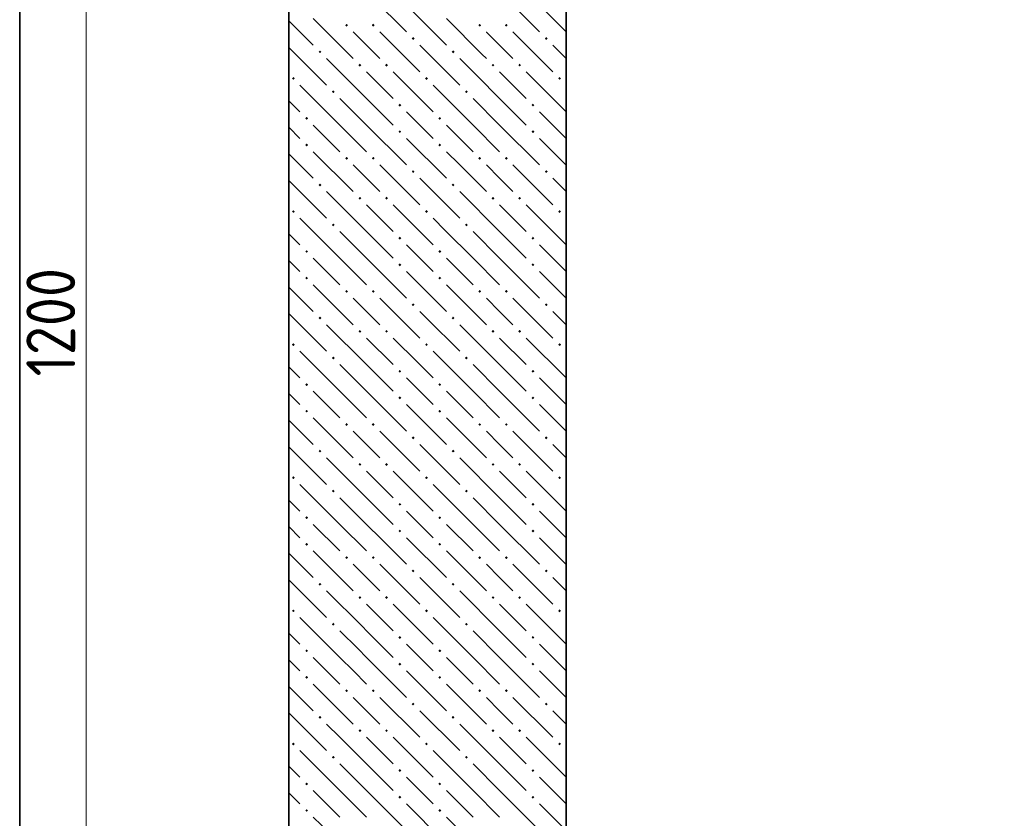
# Model space of a CAD drawing. Header units: millimetres. Extents: x -5 to 21000, y 0 to 14850.
# Tile 9 of 26: x 2523 to 4742, y 9069 to 10869. Entities that reach past the tile are written whole.
import ezdxf

# ---------------------------------------------------------------- set-up
doc = ezdxf.new("R2010")
doc.units = ezdxf.units.MM
doc.layers.add('Standard', color=7, linetype='Continuous', lineweight=25)
doc.layers.add('Размерная линия_ общее', color=7, linetype='Continuous', lineweight=13)
doc.layers.add('ЖБ Стена верхний уровень', color=7, linetype='Continuous', lineweight=25, true_color=0x006e00)
doc.styles.add('ISOCPEUR', font='txt')

msp = doc.modelspace()

# ---------------------------------------------------------------- hatches: boundary and pattern name
at = {"layer": 'ЖБ Стена верхний уровень', "linetype": 'Continuous', "lineweight": 18, "transparency": 33554687}
for points in [[(3256.8, 10856.9), (3260, 10860.2), (3263.3, 10856.9), (3260, 10853.7)], [(3316.8, 10856.9), (3320, 10860.2), (3323.3, 10856.9), (3320, 10853.7)], [(3556.8, 10856.9), (3560, 10860.2), (3563.3, 10856.9), (3560, 10853.7)], [(3616.8, 10856.9), (3620, 10860.2), (3623.3, 10856.9), (3620, 10853.7)], [(3406.8, 10826.9), (3410, 10830.2), (3413.3, 10826.9), (3410, 10823.7)], [(3706.8, 10826.9), (3710, 10830.2), (3713.3, 10826.9), (3710, 10823.7)], [(3196.8, 10796.9), (3200, 10800.2), (3203.3, 10796.9), (3200, 10793.7)], [(3496.8, 10796.9), (3500, 10800.2), (3503.3, 10796.9), (3500, 10793.7)], [(3286.8, 10766.9), (3290, 10770.2), (3293.3, 10766.9), (3290, 10763.7)], [(3346.8, 10766.9), (3350, 10770.2), (3353.3, 10766.9), (3350, 10763.7)], [(3586.8, 10766.9), (3590, 10770.2), (3593.3, 10766.9), (3590, 10763.7)], [(3646.8, 10766.9), (3650, 10770.2), (3653.3, 10766.9), (3650, 10763.7)], [(3136.8, 10736.9), (3140, 10740.2), (3143.3, 10736.9), (3140, 10733.7)], [(3436.8, 10736.9), (3440, 10740.2), (3443.3, 10736.9), (3440, 10733.7)], [(3736.8, 10736.9), (3740, 10740.2), (3743.3, 10736.9), (3740, 10733.7)], [(3226.8, 10706.9), (3230, 10710.2), (3233.3, 10706.9), (3230, 10703.7)], [(3526.8, 10706.9), (3530, 10710.2), (3533.3, 10706.9), (3530, 10703.7)], [(3376.8, 10676.9), (3380, 10680.2), (3383.3, 10676.9), (3380, 10673.7)], [(3676.8, 10676.9), (3680, 10680.2), (3683.3, 10676.9), (3680, 10673.7)], [(3166.8, 10646.9), (3170, 10650.2), (3173.3, 10646.9), (3170, 10643.7)], [(3466.8, 10646.9), (3470, 10650.2), (3473.3, 10646.9), (3470, 10643.7)], [(3376.8, 10616.9), (3380, 10620.2), (3383.3, 10616.9), (3380, 10613.7)], [(3676.8, 10616.9), (3680, 10620.2), (3683.3, 10616.9), (3680, 10613.7)], [(3166.8, 10586.9), (3170, 10590.2), (3173.3, 10586.9), (3170, 10583.7)], [(3466.8, 10586.9), (3470, 10590.2), (3473.3, 10586.9), (3470, 10583.7)], [(3256.8, 10556.9), (3260, 10560.2), (3263.3, 10556.9), (3260, 10553.7)], [(3316.8, 10556.9), (3320, 10560.2), (3323.3, 10556.9), (3320, 10553.7)], [(3556.8, 10556.9), (3560, 10560.2), (3563.3, 10556.9), (3560, 10553.7)], [(3616.8, 10556.9), (3620, 10560.2), (3623.3, 10556.9), (3620, 10553.7)], [(3406.8, 10526.9), (3410, 10530.2), (3413.3, 10526.9), (3410, 10523.7)], [(3706.8, 10526.9), (3710, 10530.2), (3713.3, 10526.9), (3710, 10523.7)], [(3196.8, 10496.9), (3200, 10500.2), (3203.3, 10496.9), (3200, 10493.7)], [(3496.8, 10496.9), (3500, 10500.2), (3503.3, 10496.9), (3500, 10493.7)], [(3286.8, 10466.9), (3290, 10470.2), (3293.3, 10466.9), (3290, 10463.7)], [(3346.8, 10466.9), (3350, 10470.2), (3353.3, 10466.9), (3350, 10463.7)], [(3586.8, 10466.9), (3590, 10470.2), (3593.3, 10466.9), (3590, 10463.7)], [(3646.8, 10466.9), (3650, 10470.2), (3653.3, 10466.9), (3650, 10463.7)], [(3136.8, 10436.9), (3140, 10440.2), (3143.3, 10436.9), (3140, 10433.7)], [(3436.8, 10436.9), (3440, 10440.2), (3443.3, 10436.9), (3440, 10433.7)], [(3736.8, 10436.9), (3740, 10440.2), (3743.3, 10436.9), (3740, 10433.7)], [(3226.8, 10406.9), (3230, 10410.2), (3233.3, 10406.9), (3230, 10403.7)], [(3526.8, 10406.9), (3530, 10410.2), (3533.3, 10406.9), (3530, 10403.7)], [(3376.8, 10376.9), (3380, 10380.2), (3383.3, 10376.9), (3380, 10373.7)], [(3676.8, 10376.9), (3680, 10380.2), (3683.3, 10376.9), (3680, 10373.7)], [(3166.8, 10346.9), (3170, 10350.2), (3173.3, 10346.9), (3170, 10343.7)], [(3376.8, 10316.9), (3380, 10320.2), (3383.3, 10316.9), (3380, 10313.7)], [(3676.8, 10316.9), (3680, 10320.2), (3683.3, 10316.9), (3680, 10313.7)], [(3166.8, 10286.9), (3170, 10290.2), (3173.3, 10286.9), (3170, 10283.7)], [(3466.8, 10286.9), (3470, 10290.2), (3473.3, 10286.9), (3470, 10283.7)], [(3256.8, 10256.9), (3260, 10260.2), (3263.3, 10256.9), (3260, 10253.7)], [(3316.8, 10256.9), (3320, 10260.2), (3323.3, 10256.9), (3320, 10253.7)], [(3556.8, 10256.9), (3560, 10260.2), (3563.3, 10256.9), (3560, 10253.7)], [(3616.8, 10256.9), (3620, 10260.2), (3623.3, 10256.9), (3620, 10253.7)], [(3406.8, 10226.9), (3410, 10230.2), (3413.3, 10226.9), (3410, 10223.7)], [(3706.8, 10226.9), (3710, 10230.2), (3713.3, 10226.9), (3710, 10223.7)], [(3196.8, 10196.9), (3200, 10200.2), (3203.3, 10196.9), (3200, 10193.7)], [(3496.8, 10196.9), (3500, 10200.2), (3503.3, 10196.9), (3500, 10193.7)], [(3286.8, 10166.9), (3290, 10170.2), (3293.3, 10166.9), (3290, 10163.7)], [(3346.8, 10166.9), (3350, 10170.2), (3353.3, 10166.9), (3350, 10163.7)], [(3586.8, 10166.9), (3590, 10170.2), (3593.3, 10166.9), (3590, 10163.7)], [(3646.8, 10166.9), (3650, 10170.2), (3653.3, 10166.9), (3650, 10163.7)], [(3136.8, 10136.9), (3140, 10140.2), (3143.3, 10136.9), (3140, 10133.7)], [(3436.8, 10136.9), (3440, 10140.2), (3443.3, 10136.9), (3440, 10133.7)], [(3736.8, 10136.9), (3740, 10140.2), (3743.3, 10136.9), (3740, 10133.7)], [(3226.8, 10106.9), (3230, 10110.2), (3233.3, 10106.9), (3230, 10103.7)], [(3526.8, 10106.9), (3530, 10110.2), (3533.3, 10106.9), (3530, 10103.7)], [(3376.8, 10076.9), (3380, 10080.2), (3383.3, 10076.9), (3380, 10073.7)], [(3676.8, 10076.9), (3680, 10080.2), (3683.3, 10076.9), (3680, 10073.7)], [(3166.8, 10046.9), (3170, 10050.2), (3173.3, 10046.9), (3170, 10043.7)], [(3466.8, 10046.9), (3470, 10050.2), (3473.3, 10046.9), (3470, 10043.7)], [(3376.8, 10016.9), (3380, 10020.2), (3383.3, 10016.9), (3380, 10013.7)], [(3676.8, 10016.9), (3680, 10020.2), (3683.3, 10016.9), (3680, 10013.7)], [(3166.8, 9986.9), (3170, 9990.2), (3173.3, 9986.9), (3170, 9983.7)], [(3466.8, 9986.9), (3470, 9990.2), (3473.3, 9986.9), (3470, 9983.7)], [(3256.8, 9956.9), (3260, 9960.2), (3263.3, 9956.9), (3260, 9953.7)], [(3316.8, 9956.9), (3320, 9960.2), (3323.3, 9956.9), (3320, 9953.7)], [(3556.8, 9956.9), (3560, 9960.2), (3563.3, 9956.9), (3560, 9953.7)], [(3616.8, 9956.9), (3620, 9960.2), (3623.3, 9956.9), (3620, 9953.7)], [(3406.8, 9926.9), (3410, 9930.2), (3413.3, 9926.9), (3410, 9923.7)], [(3706.8, 9926.9), (3710, 9930.2), (3713.3, 9926.9), (3710, 9923.7)], [(3196.8, 9896.9), (3200, 9900.2), (3203.3, 9896.9), (3200, 9893.7)], [(3496.8, 9896.9), (3500, 9900.2), (3503.3, 9896.9), (3500, 9893.7)], [(3286.8, 9866.9), (3290, 9870.2), (3293.3, 9866.9), (3290, 9863.7)], [(3346.8, 9866.9), (3350, 9870.2), (3353.3, 9866.9), (3350, 9863.7)], [(3586.8, 9866.9), (3590, 9870.2), (3593.3, 9866.9), (3590, 9863.7)], [(3646.8, 9866.9), (3650, 9870.2), (3653.3, 9866.9), (3650, 9863.7)], [(3136.8, 9836.9), (3140, 9840.2), (3143.3, 9836.9), (3140, 9833.7)], [(3436.8, 9836.9), (3440, 9840.2), (3443.3, 9836.9), (3440, 9833.7)], [(3736.8, 9836.9), (3740, 9840.2), (3743.3, 9836.9), (3740, 9833.7)], [(3226.8, 9806.9), (3230, 9810.2), (3233.3, 9806.9), (3230, 9803.7)], [(3526.8, 9806.9), (3530, 9810.2), (3533.3, 9806.9), (3530, 9803.7)], [(3376.8, 9776.9), (3380, 9780.2), (3383.3, 9776.9), (3380, 9773.7)], [(3676.8, 9776.9), (3680, 9780.2), (3683.3, 9776.9), (3680, 9773.7)], [(3166.8, 9746.9), (3170, 9750.2), (3173.3, 9746.9), (3170, 9743.7)], [(3466.8, 9746.9), (3470, 9750.2), (3473.3, 9746.9), (3470, 9743.7)], [(3376.8, 9716.9), (3380, 9720.2), (3383.3, 9716.9), (3380, 9713.7)], [(3676.8, 9716.9), (3680, 9720.2), (3683.3, 9716.9), (3680, 9713.7)], [(3166.8, 9686.9), (3170, 9690.2), (3173.3, 9686.9), (3170, 9683.7)], [(3466.8, 9686.9), (3470, 9690.2), (3473.3, 9686.9), (3470, 9683.7)], [(3256.8, 9656.9), (3260, 9660.2), (3263.3, 9656.9), (3260, 9653.7)], [(3316.8, 9656.9), (3320, 9660.2), (3323.3, 9656.9), (3320, 9653.7)], [(3556.8, 9656.9), (3560, 9660.2), (3563.3, 9656.9), (3560, 9653.7)], [(3616.8, 9656.9), (3620, 9660.2), (3623.3, 9656.9), (3620, 9653.7)], [(3406.8, 9626.9), (3410, 9630.2), (3413.3, 9626.9), (3410, 9623.7)], [(3706.8, 9626.9), (3710, 9630.2), (3713.3, 9626.9), (3710, 9623.7)], [(3196.8, 9596.9), (3200, 9600.2), (3203.3, 9596.9), (3200, 9593.7)], [(3496.8, 9596.9), (3500, 9600.2), (3503.3, 9596.9), (3500, 9593.7)], [(3286.8, 9566.9), (3290, 9570.2), (3293.3, 9566.9), (3290, 9563.7)], [(3346.8, 9566.9), (3350, 9570.2), (3353.3, 9566.9), (3350, 9563.7)], [(3586.8, 9566.9), (3590, 9570.2), (3593.3, 9566.9), (3590, 9563.7)], [(3646.8, 9566.9), (3650, 9570.2), (3653.3, 9566.9), (3650, 9563.7)], [(3136.8, 9536.9), (3140, 9540.2), (3143.3, 9536.9), (3140, 9533.7)], [(3436.8, 9536.9), (3440, 9540.2), (3443.3, 9536.9), (3440, 9533.7)], [(3736.8, 9536.9), (3740, 9540.2), (3743.3, 9536.9), (3740, 9533.7)], [(3226.8, 9506.9), (3230, 9510.2), (3233.3, 9506.9), (3230, 9503.7)], [(3526.8, 9506.9), (3530, 9510.2), (3533.3, 9506.9), (3530, 9503.7)], [(3376.8, 9476.9), (3380, 9480.2), (3383.3, 9476.9), (3380, 9473.7)], [(3676.8, 9476.9), (3680, 9480.2), (3683.3, 9476.9), (3680, 9473.7)], [(3166.8, 9446.9), (3170, 9450.2), (3173.3, 9446.9), (3170, 9443.7)], [(3466.8, 9446.9), (3470, 9450.2), (3473.3, 9446.9), (3470, 9443.7)], [(3376.8, 9416.9), (3380, 9420.2), (3383.3, 9416.9), (3380, 9413.7)], [(3676.8, 9416.9), (3680, 9420.2), (3683.3, 9416.9), (3680, 9413.7)], [(3166.8, 9386.9), (3170, 9390.2), (3173.3, 9386.9), (3170, 9383.7)], [(3466.8, 9386.9), (3470, 9390.2), (3473.3, 9386.9), (3470, 9383.7)], [(3256.8, 9356.9), (3260, 9360.2), (3263.3, 9356.9), (3260, 9353.7)], [(3316.8, 9356.9), (3320, 9360.2), (3323.3, 9356.9), (3320, 9353.7)], [(3556.8, 9356.9), (3560, 9360.2), (3563.3, 9356.9), (3560, 9353.7)], [(3616.8, 9356.9), (3620, 9360.2), (3623.3, 9356.9), (3620, 9353.7)], [(3406.8, 9326.9), (3410, 9330.2), (3413.3, 9326.9), (3410, 9323.7)], [(3706.8, 9326.9), (3710, 9330.2), (3713.3, 9326.9), (3710, 9323.7)], [(3196.8, 9296.9), (3200, 9300.2), (3203.3, 9296.9), (3200, 9293.7)], [(3496.8, 9296.9), (3500, 9300.2), (3503.3, 9296.9), (3500, 9293.7)], [(3286.8, 9266.9), (3290, 9270.2), (3293.3, 9266.9), (3290, 9263.7)], [(3346.8, 9266.9), (3350, 9270.2), (3353.3, 9266.9), (3350, 9263.7)], [(3586.8, 9266.9), (3590, 9270.2), (3593.3, 9266.9), (3590, 9263.7)], [(3646.8, 9266.9), (3650, 9270.2), (3653.3, 9266.9), (3650, 9263.7)], [(3136.8, 9236.9), (3140, 9240.2), (3143.3, 9236.9), (3140, 9233.7)], [(3436.8, 9236.9), (3440, 9240.2), (3443.3, 9236.9), (3440, 9233.7)], [(3736.8, 9236.9), (3740, 9240.2), (3743.3, 9236.9), (3740, 9233.7)], [(3226.8, 9206.9), (3230, 9210.2), (3233.3, 9206.9), (3230, 9203.7)], [(3526.8, 9206.9), (3530, 9210.2), (3533.3, 9206.9), (3530, 9203.7)], [(3376.8, 9176.9), (3380, 9180.2), (3383.3, 9176.9), (3380, 9173.7)], [(3676.8, 9176.9), (3680, 9180.2), (3683.3, 9176.9), (3680, 9173.7)], [(3166.8, 9146.9), (3170, 9150.2), (3173.3, 9146.9), (3170, 9143.7)], [(3466.8, 9146.9), (3470, 9150.2), (3473.3, 9146.9), (3470, 9143.7)], [(3376.8, 9116.9), (3380, 9120.2), (3383.3, 9116.9), (3380, 9113.7)], [(3676.8, 9116.9), (3680, 9120.2), (3683.3, 9116.9), (3680, 9113.7)], [(3166.8, 9086.9), (3170, 9090.2), (3173.3, 9086.9), (3170, 9083.7)], [(3466.8, 9086.9), (3470, 9090.2), (3473.3, 9086.9), (3470, 9083.7)]]:
    msp.add_hatch(color=7, dxfattribs=at).paths.add_polyline_path(points, flags=16)
h = msp.add_hatch(color=7, dxfattribs=at)
h.paths.add_polyline_path([(3472.6, 10347.6), (3466.8, 10346.9), (3470, 10350.2)], flags=16)
h.paths.add_polyline_path([(3472.6, 10347.6), (3472.2, 10345.9), (3473.3, 10346.9)])
h.paths.add_polyline_path([(3472.6, 10347.6), (3472.2, 10345.9), (3470, 10343.7), (3466.8, 10346.9)], flags=16)

# ---------------------------------------------------------------- linework, layer by layer
at = {"layer": 'Standard', "color": 254, "linetype": 'Continuous', "lineweight": 35, "true_color": 0xc4c4ff, "transparency": 33554687}
msp.add_lwpolyline([(2523.3, 6110.3), (14114.3, 6110.3), (14114.3, 12645.5), (2523.3, 12645.5), (2523.3, 6110.3)], dxfattribs=at)
at = {"layer": 'ЖБ Стена верхний уровень', "color": 7, "linetype": 'Continuous', "lineweight": 35, "transparency": 33554687}
for p, q in [((3129.7, 12395.5), (3129.7, 8702.8)), ((3754.7, 8702.8), (3754.7, 11702.8))]:
    msp.add_line(p, q, dxfattribs=at)
at = {"layer": 'ЖБ Стена верхний уровень', "color": 251, "linetype": 'Continuous', "lineweight": 18, "true_color": 0x575757, "transparency": 33554687}
for p, q in [((3305, 10931.9), (3395, 10841.9)), ((3605, 10931.9), (3695, 10841.9)), ((3395, 10901.9), (3485, 10811.9)), ((3695, 10901.9), (3755.2, 10841.8)), ((3130.2, 10866.8), (3185, 10811.9)), ((3185, 10871.9), (3275, 10781.9)), ((3305, 10811.9), (3275, 10841.9)), ((3335, 10841.9), (3425, 10751.9)), ((3635, 10841.9), (3725, 10751.9)), ((3335, 10781.9), (3305, 10811.9)), ((3425, 10811.9), (3515, 10721.9)), ((3635, 10781.9), (3605, 10811.9)), ((3725, 10811.9), (3755.2, 10781.8)), ((3130.2, 10806.8), (3215, 10721.9)), ((3305, 10691.9), (3215, 10781.9)), ((3305, 10751.9), (3365, 10691.9)), ((3365, 10751.9), (3455, 10661.9)), ((3605, 10751.9), (3665, 10691.9)), ((3665, 10751.9), (3755, 10661.9)), ((3245, 10631.9), (3155, 10721.9)), ((3755.2, 10721.8), (3755, 10721.9)), ((3130.2, 10686.8), (3155, 10661.9)), ((3245, 10691.9), (3305, 10631.9)), ((3305, 10691.9), (3365, 10631.9)), ((3545, 10691.9), (3605, 10631.9)), ((3605, 10691.9), (3665, 10631.9)), ((3425, 10631.9), (3395, 10661.9)), ((3725, 10631.9), (3695, 10661.9)), ((3185, 10631.9), (3245, 10571.9)), ((3245, 10631.9), (3305, 10571.9)), ((3305, 10631.9), (3395, 10541.9)), ((3455, 10601.9), (3425, 10631.9)), ((3545, 10631.9), (3605, 10571.9)), ((3605, 10631.9), (3695, 10541.9)), ((3755, 10601.9), (3725, 10631.9)), ((3155, 10601.9), (3130.2, 10626.8)), ((3395, 10601.9), (3485, 10511.9)), ((3695, 10601.9), (3755.2, 10541.8)), ((3130.2, 10566.8), (3185, 10511.9)), ((3185, 10571.9), (3275, 10481.9)), ((3305, 10511.9), (3275, 10541.9)), ((3335, 10541.9), (3425, 10451.9)), ((3605, 10511.9), (3575, 10541.9)), ((3635, 10541.9), (3725, 10451.9)), ((3130.2, 10506.8), (3215, 10421.9)), ((3335, 10481.9), (3305, 10511.9)), ((3635, 10481.9), (3605, 10511.9)), ((3725, 10511.9), (3755.2, 10481.8)), ((3305, 10391.9), (3215, 10481.9)), ((3605, 10391.9), (3515, 10481.9)), ((3305, 10451.9), (3365, 10391.9)), ((3365, 10451.9), (3455, 10361.9)), ((3605, 10451.9), (3665, 10391.9)), ((3665, 10451.9), (3755, 10361.9)), ((3245, 10331.9), (3155, 10421.9)), ((3755.2, 10421.8), (3755, 10421.9)), ((3130.2, 10386.8), (3155, 10361.9)), ((3245, 10391.9), (3305, 10331.9)), ((3305, 10391.9), (3365, 10331.9)), ((3545, 10391.9), (3605, 10331.9)), ((3605, 10391.9), (3665, 10331.9)), ((3425, 10331.9), (3395, 10361.9)), ((3725, 10331.9), (3695, 10361.9)), ((3155, 10301.9), (3130.2, 10326.8)), ((3185, 10331.9), (3245, 10271.9)), ((3245, 10331.9), (3305, 10271.9)), ((3305, 10331.9), (3395, 10241.9)), ((3455, 10301.9), (3425, 10331.9)), ((3485, 10331.9), (3545, 10271.9)), ((3545, 10331.9), (3605, 10271.9)), ((3605, 10331.9), (3695, 10241.9)), ((3755, 10301.9), (3725, 10331.9)), ((3695, 10301.9), (3755.2, 10241.8)), ((3130.2, 10266.8), (3185, 10211.9)), ((3185, 10271.9), (3275, 10181.9)), ((3485, 10271.9), (3575, 10181.9)), ((3305, 10211.9), (3275, 10241.9)), ((3335, 10241.9), (3425, 10151.9)), ((3605, 10211.9), (3575, 10241.9)), ((3635, 10241.9), (3725, 10151.9)), ((3335, 10181.9), (3305, 10211.9)), ((3635, 10181.9), (3605, 10211.9)), ((3725, 10211.9), (3755.2, 10181.8)), ((3130.2, 10206.8), (3215, 10121.9)), ((3305, 10091.9), (3215, 10181.9)), ((3605, 10091.9), (3515, 10181.9)), ((3305, 10151.9), (3365, 10091.9)), ((3605, 10151.9), (3665, 10091.9)), ((3665, 10151.9), (3755, 10061.9)), ((3245, 10031.9), (3155, 10121.9)), ((3545, 10031.9), (3455, 10121.9)), ((3755.2, 10121.8), (3755, 10121.9)), ((3130.2, 10086.8), (3155, 10061.9)), ((3245, 10091.9), (3305, 10031.9)), ((3305, 10091.9), (3365, 10031.9)), ((3545, 10091.9), (3605, 10031.9)), ((3605, 10091.9), (3665, 10031.9)), ((3725, 10031.9), (3695, 10061.9)), ((3185, 10031.9), (3245, 9971.9)), ((3245, 10031.9), (3305, 9971.9)), ((3455, 10001.9), (3425, 10031.9)), ((3485, 10031.9), (3545, 9971.9)), ((3545, 10031.9), (3605, 9971.9)), ((3605, 10031.9), (3695, 9941.9)), ((3755, 10001.9), (3725, 10031.9)), ((3155, 10001.9), (3130.2, 10026.8)), ((3695, 10001.9), (3755.2, 9941.8)), ((3130.2, 9966.8), (3185, 9911.9)), ((3185, 9971.9), (3275, 9881.9)), ((3485, 9971.9), (3575, 9881.9)), ((3305, 9911.9), (3275, 9941.9)), ((3605, 9911.9), (3575, 9941.9)), ((3635, 9941.9), (3725, 9851.9)), ((3130.2, 9906.8), (3215, 9821.9)), ((3335, 9881.9), (3305, 9911.9)), ((3425, 9911.9), (3515, 9821.9)), ((3635, 9881.9), (3605, 9911.9)), ((3725, 9911.9), (3755.2, 9881.8)), ((3305, 9791.9), (3215, 9881.9)), ((3605, 9791.9), (3515, 9881.9)), ((3605, 9851.9), (3665, 9791.9)), ((3665, 9851.9), (3755, 9761.9)), ((3245, 9731.9), (3155, 9821.9)), ((3545, 9731.9), (3455, 9821.9)), ((3755.2, 9821.8), (3755, 9821.9)), ((3130.2, 9786.8), (3155, 9761.9)), ((3245, 9791.9), (3305, 9731.9)), ((3545, 9791.9), (3605, 9731.9)), ((3605, 9791.9), (3665, 9731.9)), ((3425, 9731.9), (3395, 9761.9)), ((3725, 9731.9), (3695, 9761.9)), ((3155, 9701.9), (3130.2, 9726.8)), ((3185, 9731.9), (3245, 9671.9)), ((3245, 9731.9), (3305, 9671.9)), ((3455, 9701.9), (3425, 9731.9)), ((3485, 9731.9), (3545, 9671.9)), ((3545, 9731.9), (3605, 9671.9)), ((3605, 9731.9), (3695, 9641.9)), ((3755, 9701.9), (3725, 9731.9)), ((3395, 9701.9), (3485, 9611.9)), ((3695, 9701.9), (3755.2, 9641.8)), ((3130.2, 9666.8), (3185, 9611.9)), ((3185, 9671.9), (3275, 9581.9)), ((3485, 9671.9), (3575, 9581.9)), ((3305, 9611.9), (3275, 9641.9)), ((3335, 9641.9), (3425, 9551.9)), ((3605, 9611.9), (3575, 9641.9)), ((3635, 9641.9), (3725, 9551.9)), ((3425, 9611.9), (3515, 9521.9)), ((3635, 9581.9), (3605, 9611.9)), ((3725, 9611.9), (3755.2, 9581.8)), ((3130.2, 9606.8), (3215, 9521.9)), ((3605, 9491.9), (3515, 9581.9)), ((3365, 9551.9), (3455, 9461.9)), ((3605, 9551.9), (3665, 9491.9)), ((3665, 9551.9), (3755, 9461.9)), ((3245, 9431.9), (3155, 9521.9)), ((3545, 9431.9), (3455, 9521.9)), ((3755.2, 9521.8), (3755, 9521.9)), ((3130.2, 9486.8), (3155, 9461.9)), ((3305, 9491.9), (3365, 9431.9)), ((3545, 9491.9), (3605, 9431.9)), ((3605, 9491.9), (3665, 9431.9)), ((3425, 9431.9), (3395, 9461.9)), ((3725, 9431.9), (3695, 9461.9)), ((3185, 9431.9), (3245, 9371.9)), ((3305, 9431.9), (3395, 9341.9)), ((3455, 9401.9), (3425, 9431.9)), ((3485, 9431.9), (3545, 9371.9)), ((3545, 9431.9), (3605, 9371.9)), ((3605, 9431.9), (3695, 9341.9)), ((3755, 9401.9), (3725, 9431.9)), ((3155, 9401.9), (3130.2, 9426.8)), ((3395, 9401.9), (3485, 9311.9)), ((3695, 9401.9), (3755.2, 9341.8)), ((3130.2, 9366.8), (3185, 9311.9)), ((3485, 9371.9), (3575, 9281.9)), ((3305, 9311.9), (3275, 9341.9)), ((3335, 9341.9), (3425, 9251.9)), ((3605, 9311.9), (3575, 9341.9)), ((3635, 9341.9), (3725, 9251.9)), ((3130.2, 9306.8), (3215, 9221.9)), ((3335, 9281.9), (3305, 9311.9)), ((3425, 9311.9), (3515, 9221.9)), ((3635, 9281.9), (3605, 9311.9)), ((3725, 9311.9), (3755.2, 9281.8)), ((3605, 9191.9), (3515, 9281.9)), ((3305, 9251.9), (3365, 9191.9)), ((3365, 9251.9), (3455, 9161.9)), ((3605, 9251.9), (3665, 9191.9)), ((3665, 9251.9), (3755, 9161.9)), ((3545, 9131.9), (3455, 9221.9)), ((3755.2, 9221.8), (3755, 9221.9)), ((3245, 9191.9), (3305, 9131.9)), ((3305, 9191.9), (3365, 9131.9)), ((3545, 9191.9), (3605, 9131.9)), ((3605, 9191.9), (3665, 9131.9)), ((3130.2, 9186.8), (3155, 9161.9)), ((3425, 9131.9), (3395, 9161.9)), ((3725, 9131.9), (3695, 9161.9)), ((3155, 9101.9), (3130.2, 9126.8)), ((3245, 9131.9), (3305, 9071.9)), ((3305, 9131.9), (3395, 9041.9)), ((3455, 9101.9), (3425, 9131.9)), ((3485, 9131.9), (3545, 9071.9)), ((3545, 9131.9), (3605, 9071.9)), ((3605, 9131.9), (3695, 9041.9)), ((3755, 9101.9), (3725, 9131.9)), ((3395, 9101.9), (3485, 9011.9)), ((3695, 9101.9), (3755.2, 9041.8)), ((3485, 9071.9), (3575, 8981.9))]:
    msp.add_line(p, q, dxfattribs=at)
for points in [[(3485, 10871.9), (3565.1, 10791.9), (3565.1, 10791.9), (3575, 10781.9)], [(3605, 10811.9), (3575.4, 10841.5), (3575.4, 10841.5), (3575, 10841.9)], [(3605, 10691.9), (3554.7, 10742.2), (3554.7, 10742.2), (3515, 10781.9)], [(3545, 10631.9), (3534.1, 10642.9), (3534.1, 10642.9), (3455, 10721.9)], [(3485, 10631.9), (3523.7, 10593.2), (3523.7, 10593.2), (3545, 10571.9)], [(3485, 10571.9), (3513.4, 10543.6), (3513.4, 10543.6), (3575, 10481.9)], [(3425, 10511.9), (3492.7, 10444.2), (3492.7, 10444.2), (3515, 10421.9)], [(3545, 10331.9), (3482.4, 10394.6), (3482.4, 10394.6), (3455, 10421.9)], [(3395, 10301.9), (3451.4, 10245.6), (3451.4, 10245.6), (3485, 10211.9)], [(3425, 10211.9), (3441, 10195.9), (3441, 10195.9), (3515, 10121.9)], [(3365, 10151.9), (3420.3, 10096.6), (3420.3, 10096.6), (3455, 10061.9)], [(3425, 10031.9), (3410, 10047), (3410, 10047), (3395, 10061.9)], [(3305, 10031.9), (3389.3, 9947.6), (3389.3, 9947.6), (3395, 9941.9)], [(3395, 10001.9), (3399.7, 9997.3), (3399.7, 9997.3), (3485, 9911.9)], [(3335, 9941.9), (3379, 9898), (3379, 9898), (3425, 9851.9)], [(3305, 9851.9), (3358.3, 9798.7), (3358.3, 9798.7), (3365, 9791.9)], [(3365, 9851.9), (3368.6, 9848.3), (3368.6, 9848.3), (3455, 9761.9)], [(3305, 9791.9), (3348, 9749), (3348, 9749), (3365, 9731.9)], [(3305, 9731.9), (3337.6, 9699.3), (3337.6, 9699.3), (3395, 9641.9)], [(3335, 9581.9), (3316.9, 9600), (3316.9, 9600), (3305, 9611.9)], [(3305, 9491.9), (3296.3, 9500.7), (3296.3, 9500.7), (3215, 9581.9)], [(3305, 9551.9), (3306.6, 9550.4), (3306.6, 9550.4), (3365, 9491.9)], [(3245, 9491.9), (3285.9, 9451), (3285.9, 9451), (3305, 9431.9)], [(3245, 9431.9), (3275.6, 9401.4), (3275.6, 9401.4), (3305, 9371.9)], [(3185, 9371.9), (3254.9, 9302), (3254.9, 9302), (3275, 9281.9)], [(3305, 9191.9), (3244.6, 9252.4), (3244.6, 9252.4), (3215, 9281.9)], [(3245, 9131.9), (3223.9, 9153.1), (3223.9, 9153.1), (3155, 9221.9)], [(3185, 9131.9), (3213.6, 9103.4), (3213.6, 9103.4), (3245, 9071.9)], [(3185, 9071.9), (3203.2, 9053.7), (3203.2, 9053.7), (3275, 8981.9)]]:
    msp.add_lwpolyline(points, dxfattribs=at)
at = {"layer": 'Размерная линия_ общее', "color": 7, "linetype": 'Continuous', "lineweight": 13, "transparency": 33554687}
msp.add_lwpolyline([(2673.3, 8702.8), (2673.3, 10018.1), (2673.3, 10018.1), (2673.3, 11702.8)], dxfattribs=at)

# ---------------------------------------------------------------- texts
at = {"layer": 'Размерная линия_ общее', "color": 7, "linetype": 'Continuous', "lineweight": 25, "transparency": 33554687, "insert": (2648.3, 10065.3), "char_height": 110, "width": 333.451, "attachment_point": 7, "rotation": 90, "style": 'ISOCPEUR'}
msp.add_mtext('\\W0.87;1200', dxfattribs=at)

doc.saveas('drawing.dxf')
